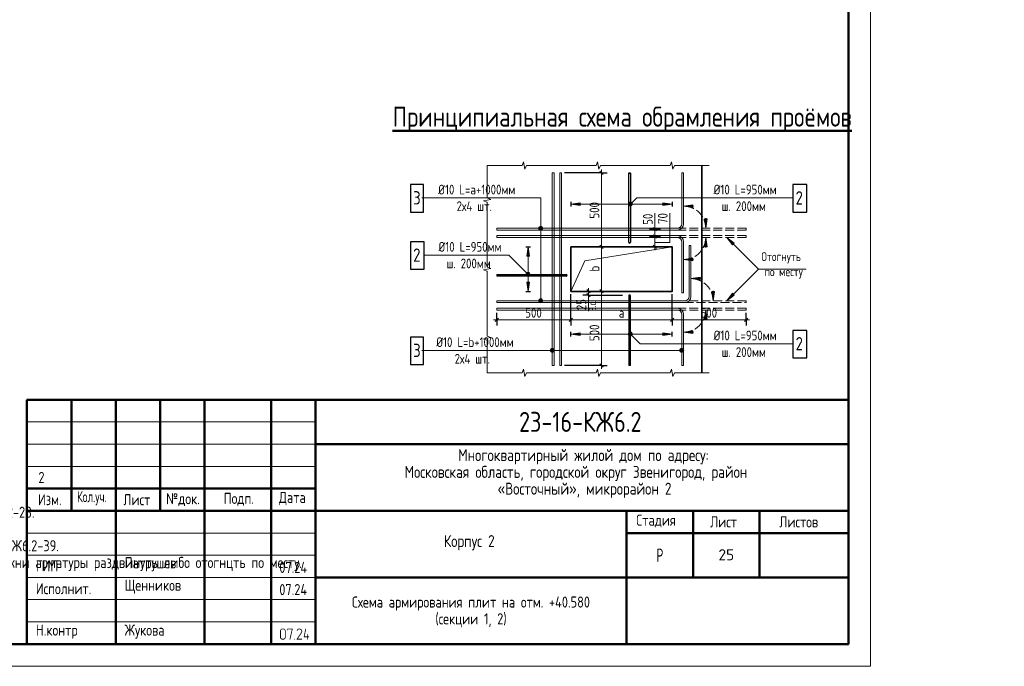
# Model space of a CAD drawing. Header units: millimetres. Extents: x 0 to 45010, y 0 to 29700.
# Tile 9 of 15: x 22837 to 45010, y 0 to 14553. Entities that reach past the tile are written whole.
import ezdxf

# ---------------------------------------------------------------- set-up
doc = ezdxf.new("R2010")
doc.units = ezdxf.units.MM
doc.linetypes.add('______2', pattern=[270, 200, -70])
for name, color, linetype, lineweight in [('Standard', 7, 'Continuous', 25), ('Арм.стержн.ниж.зоны 2й ряд', 7, '______2', 25), ('ЖБ Перекрытие средний уровень', 7, 'Continuous', 50), ('Обрамление проемов стержнями', 7, 'Continuous', 25), ('Размерная линия_ общее', 7, 'Continuous', 13), ('Текст_ общее', 7, 'Continuous', 25)]:
    doc.layers.add(name, color=color, linetype=linetype, lineweight=lineweight)
doc.layers.add('Фоновоя арматура Х1', color=7, linetype='Continuous', lineweight=18, true_color=0x656565)
doc.styles.add('GOST 2.304-81', font='txt')
doc.styles.add('ISOCPEUR', font='txt')

msp = doc.modelspace()

# ---------------------------------------------------------------- hatches: boundary and pattern name
at = {"layer": 'Standard', "linetype": 'Continuous', "lineweight": 13, "transparency": 33554687}
for points in [[(35461, 10433), (35251, 10403), (35461, 10373)], [(36623, 10371), (36560, 10435), (36548, 10414)], [(36635, 10391), (36580, 10446), (36560, 10435)], [(36635, 10391), (36560, 10435), (36623, 10371)], [(36635, 10414), (36603, 10446), (36580, 10446)], [(36635, 10414), (36580, 10446), (36635, 10391)], [(36603, 10446), (36635, 10414), (36623, 10435)], [(36623, 10371), (36548, 10414), (36603, 10359)], [(36603, 10359), (36548, 10414), (36548, 10391)], [(36603, 10359), (36548, 10391), (36580, 10359)], [(36580, 10359), (36548, 10391), (36560, 10371)], [(37996, 10389), (37786, 10359), (37996, 10329)], [(38316, 9443), (38286, 9653), (38256, 9443)], [(38929, 9525), (38759, 9653), (38886, 9483)], [(34244, 8831), (34276, 8863), (34255, 8851)], [(34276, 8863), (34244, 8831), (34244, 8808)], [(34276, 8863), (34244, 8808), (34299, 8863)], [(34299, 8863), (34244, 8808), (34255, 8787)], [(34299, 8863), (34255, 8787), (34319, 8851)], [(34319, 8851), (34255, 8787), (34276, 8776)], [(34257, 8649), (34287, 8439), (34317, 8649)], [(34319, 8851), (34276, 8776), (34330, 8831)], [(34330, 8831), (34276, 8776), (34299, 8776)], [(34330, 8831), (34299, 8776), (34330, 8808)], [(34330, 8808), (34299, 8776), (34319, 8787)], [(38162, 8756), (37952, 8726), (38162, 8696)], [(38886, 8396), (38759, 8226), (38929, 8353)], [(38316, 7809), (38286, 8019), (38256, 7809)], [(35461, 7506), (35251, 7476), (35461, 7446)], [(36560, 7444), (36603, 7519), (36548, 7464)], [(36548, 7464), (36603, 7519), (36580, 7519)], [(36548, 7464), (36580, 7519), (36548, 7487)], [(36548, 7487), (36580, 7519), (36560, 7508)], [(36560, 7444), (36623, 7508), (36603, 7519)], [(36580, 7433), (36623, 7508), (36560, 7444)], [(36580, 7433), (36635, 7487), (36623, 7508)], [(36603, 7433), (36635, 7487), (36580, 7433)], [(36603, 7433), (36635, 7464), (36635, 7487)], [(36635, 7464), (36603, 7433), (36623, 7444)]]:
    msp.add_hatch(color=7, dxfattribs=at).paths.add_polyline_path(points)
for points in [[(37322, 10433), (37532, 10403), (37322, 10373)], [(38316, 10069), (38286, 9859), (38256, 10069)], [(34257, 9229), (34287, 9439), (34317, 9229)], [(37996, 9123), (37786, 9153), (37996, 9183)], [(38482, 8436), (38452, 8226), (38422, 8436)], [(37996, 7489), (37786, 7519), (37996, 7549)], [(37322, 7506), (37532, 7476), (37322, 7446)]]:
    msp.add_hatch(color=7, dxfattribs=at).paths.add_polyline_path(points, flags=16)
at = {"layer": 'Standard', "linetype": 'Continuous', "lineweight": 25, "transparency": 33554687}
h = msp.add_hatch(color=7, dxfattribs=at)
h.paths.add_polyline_path([(28825, 655), (28825, 652), (28825, 649), (28825, 647), (28824, 644), (28824, 641), (28823, 639), (28822, 637), (28821, 634), (28820, 632), (28819, 630), (28818, 627), (28816, 625), (28815, 623), (28813, 621), (28812, 619), (28810, 617), (28808, 615), (28806, 613), (28804, 612), (28801, 610), (28799, 609), (28797, 607), (28795, 606), (28792, 605), (28790, 604), (28788, 603), (28785, 603), (28782, 602), (28780, 602), (28777, 602), (28775, 601), (28772, 601), (28754, 601), (28751, 601), (28749, 602), (28746, 602), (28744, 602), (28742, 603), (28739, 603), (28737, 604), (28735, 605), (28732, 606), (28730, 607), (28728, 609), (28726, 610), (28723, 611), (28721, 613), (28719, 615), (28717, 617), (28715, 619), (28713, 621), (28711, 623), (28710, 625), (28708, 627), (28707, 629), (28706, 632), (28705, 634), (28704, 636), (28703, 639), (28702, 641), (28702, 644), (28701, 646), (28701, 649), (28701, 652), (28701, 655), (28701, 797), (28701, 799), (28701, 802), (28701, 804), (28702, 807), (28702, 809), (28703, 812), (28704, 814), (28705, 817), (28706, 819), (28707, 821), (28708, 823), (28709, 826), (28711, 828), (28713, 830), (28714, 832), (28716, 834), (28718, 836), (28720, 838), (28722, 839), (28724, 841), (28727, 842), (28729, 844), (28731, 845), (28733, 846), (28736, 847), (28738, 848), (28741, 848), (28743, 849), (28746, 849), (28749, 850), (28751, 850), (28754, 850), (28772, 850), (28775, 850), (28777, 850), (28780, 849), (28782, 849), (28785, 849), (28787, 848), (28790, 847), (28792, 846), (28794, 845), (28797, 844), (28799, 843), (28801, 841), (28803, 840), (28805, 838), (28807, 836), (28809, 834), (28811, 832), (28813, 830), (28815, 828), (28816, 826), (28818, 824), (28819, 822), (28820, 820), (28821, 817), (28822, 815), (28823, 812), (28824, 810), (28824, 807), (28825, 805), (28825, 802), (28825, 799), (28825, 797)], flags=16)
h.paths.add_polyline_path([(28808, 655), (28808, 797), (28808, 800), (28807, 804), (28806, 807), (28805, 810), (28804, 813), (28802, 816), (28800, 819), (28797, 822), (28794, 824), (28792, 826), (28789, 828), (28785, 830), (28782, 831), (28779, 832), (28775, 832), (28772, 832), (28754, 832), (28750, 832), (28747, 832), (28744, 831), (28740, 830), (28737, 828), (28734, 826), (28731, 824), (28729, 822), (28726, 819), (28724, 816), (28722, 814), (28721, 810), (28720, 807), (28719, 804), (28718, 800), (28718, 797), (28718, 655), (28718, 651), (28719, 648), (28720, 644), (28721, 641), (28723, 638), (28725, 635), (28727, 632), (28729, 630), (28732, 627), (28735, 625), (28738, 623), (28741, 622), (28744, 620), (28747, 620), (28751, 619), (28754, 619), (28772, 619), (28775, 619), (28779, 620), (28782, 620), (28785, 621), (28788, 623), (28791, 625), (28794, 627), (28797, 629), (28800, 632), (28802, 634), (28804, 637), (28805, 641), (28806, 644), (28807, 647), (28808, 651)])
for points in [[(28985, 839), (28932, 608), (28931, 607), (28931, 606), (28930, 605), (28928, 603), (28923, 601), (28921, 601), (28920, 602), (28918, 602), (28917, 603), (28916, 604), (28915, 605), (28915, 605), (28915, 606), (28914, 607), (28914, 608), (28914, 609), (28914, 610), (28914, 612), (28965, 832), (28878, 832), (28878, 815), (28878, 814), (28878, 813), (28878, 812), (28878, 811), (28877, 810), (28877, 809), (28876, 809), (28876, 808), (28875, 807), (28873, 806), (28871, 806), (28869, 806), (28869, 806), (28868, 806), (28868, 806), (28867, 806), (28866, 807), (28865, 807), (28864, 807), (28863, 808), (28863, 808), (28862, 809), (28862, 810), (28861, 811), (28861, 812), (28861, 813), (28861, 814), (28861, 815), (28861, 841), (28861, 842), (28861, 843), (28861, 844), (28861, 845), (28861, 846), (28862, 846), (28862, 847), (28863, 848), (28863, 848), (28864, 849), (28865, 849), (28866, 849), (28866, 850), (28867, 850), (28868, 850), (28870, 850), (28976, 850), (28978, 850), (28980, 849), (28982, 849), (28983, 848), (28984, 847), (28985, 845), (28985, 844), (28985, 842)], [(29189, 601), (29083, 601), (29081, 601), (29080, 602), (29078, 603), (29076, 604), (29075, 606), (29075, 607), (29074, 609), (29074, 611), (29074, 612), (29074, 613), (29075, 614), (29075, 615), (29173, 763), (29177, 770), (29179, 776), (29180, 779), (29181, 782), (29181, 786), (29181, 789), (29181, 791), (29181, 793), (29181, 795), (29180, 798), (29180, 800), (29179, 802), (29179, 804), (29178, 805), (29177, 807), (29176, 809), (29175, 811), (29173, 813), (29172, 814), (29170, 816), (29169, 818), (29167, 819), (29165, 821), (29163, 822), (29162, 823), (29160, 824), (29158, 826), (29156, 827), (29154, 828), (29152, 828), (29150, 829), (29147, 830), (29145, 831), (29143, 831), (29141, 831), (29139, 832), (29136, 832), (29134, 832), (29131, 832), (29128, 831), (29125, 831), (29122, 830), (29119, 829), (29117, 828), (29114, 827), (29111, 825), (29109, 823), (29106, 821), (29104, 819), (29102, 816), (29099, 813), (29098, 809), (29096, 806), (29094, 802), (29094, 800), (29093, 799), (29092, 798), (29091, 798), (29090, 797), (29089, 797), (29088, 796), (29086, 796), (29084, 796), (29083, 797), (29081, 797), (29080, 798), (29079, 799), (29078, 800), (29078, 800), (29078, 801), (29077, 802), (29077, 803), (29077, 804), (29077, 805), (29077, 808), (29078, 811), (29079, 813), (29080, 816), (29082, 818), (29083, 820), (29084, 823), (29085, 825), (29087, 827), (29088, 829), (29090, 831), (29092, 832), (29093, 834), (29095, 836), (29097, 837), (29099, 839), (29101, 840), (29104, 843), (29108, 844), (29112, 846), (29116, 848), (29120, 849), (29124, 849), (29129, 850), (29133, 850), (29136, 850), (29139, 850), (29143, 849), (29146, 849), (29149, 848), (29151, 848), (29154, 847), (29157, 846), (29160, 845), (29163, 843), (29166, 842), (29168, 840), (29171, 839), (29174, 837), (29176, 835), (29179, 833), (29181, 830), (29184, 828), (29186, 825), (29188, 823), (29190, 820), (29191, 818), (29193, 815), (29194, 812), (29196, 810), (29197, 807), (29198, 804), (29198, 801), (29199, 798), (29199, 795), (29200, 792), (29200, 789), (29200, 784), (29199, 780), (29198, 776), (29197, 772), (29196, 770), (29195, 767), (29195, 765), (29193, 763), (29192, 760), (29191, 758), (29189, 755), (29188, 753), (29099, 619), (29189, 619), (29191, 619), (29192, 618), (29194, 618), (29195, 616), (29196, 615), (29197, 613), (29198, 612), (29198, 610), (29198, 609), (29197, 607), (29197, 606), (29195, 604), (29195, 603), (29194, 603), (29194, 602), (29193, 602), (29192, 602), (29191, 601), (29190, 601)], [(29322, 672), (29349, 672), (29351, 672), (29352, 672), (29354, 671), (29355, 670), (29357, 668), (29357, 667), (29358, 665), (29358, 663), (29358, 662), (29358, 660), (29357, 659), (29356, 657), (29355, 657), (29355, 656), (29354, 656), (29353, 655), (29352, 655), (29351, 655), (29350, 655), (29349, 655), (29322, 655), (29322, 610), (29322, 609), (29322, 608), (29322, 607), (29322, 606), (29321, 605), (29321, 605), (29321, 604), (29320, 603), (29319, 602), (29317, 602), (29316, 601), (29314, 601), (29313, 601), (29312, 601), (29312, 601), (29311, 602), (29310, 602), (29309, 602), (29308, 603), (29307, 603), (29307, 604), (29306, 605), (29306, 605), (29305, 606), (29305, 607), (29305, 608), (29305, 609), (29305, 610), (29305, 655), (29243, 655), (29241, 655), (29239, 655), (29237, 656), (29236, 657), (29235, 658), (29234, 660), (29234, 661), (29234, 663), (29234, 665), (29269, 843), (29270, 845), (29270, 846), (29271, 847), (29272, 848), (29278, 850), (29280, 850), (29281, 849), (29283, 849), (29284, 848), (29285, 847), (29285, 846), (29286, 846), (29286, 845), (29287, 844), (29287, 843), (29287, 842), (29287, 841), (29287, 839), (29253, 672), (29305, 672), (29305, 717), (29305, 718), (29305, 720), (29306, 721), (29307, 723), (29308, 724), (29309, 724), (29310, 725), (29310, 725), (29311, 725), (29312, 726), (29313, 726), (29314, 726), (29315, 726), (29317, 725), (29318, 725), (29320, 723), (29320, 723), (29321, 722), (29321, 721), (29322, 721), (29322, 720), (29322, 719), (29322, 718), (29322, 717)], [(29029, 619), (29031, 619), (29033, 618), (29034, 618), (29035, 616), (29037, 615), (29037, 613), (29038, 612), (29038, 610), (29038, 609), (29038, 607), (29037, 606), (29036, 604), (29035, 603), (29035, 603), (29034, 602), (29033, 602), (29032, 602), (29031, 601), (29030, 601), (29029, 601), (29027, 601), (29026, 602), (29024, 603), (29023, 604), (29022, 605), (29021, 607), (29020, 608), (29020, 610), (29020, 611), (29021, 613), (29022, 614), (29023, 616), (29023, 616), (29024, 617), (29024, 618), (29025, 618), (29026, 619), (29027, 619), (29028, 619)]]:
    msp.add_hatch(color=7, dxfattribs=at).paths.add_polyline_path(points, flags=16)
at = {"layer": 'Текст_ общее', "linetype": 'Continuous', "lineweight": 13, "transparency": 33554687}
for points in [[(34527, 9859), (34617, 9859), (34610, 9882)], [(34527, 9859), (34610, 9882), (34533, 9882)], [(34533, 9837), (34617, 9859), (34527, 9859)], [(34533, 9882), (34610, 9882), (34594, 9898)], [(34533, 9882), (34594, 9898), (34549, 9898)], [(34533, 9837), (34610, 9837), (34617, 9859)], [(34549, 9821), (34610, 9837), (34533, 9837)], [(34549, 9898), (34594, 9898), (34572, 9904)], [(34549, 9821), (34594, 9821), (34610, 9837)], [(34594, 9821), (34549, 9821), (34572, 9814)], [(34527, 8226), (34617, 8226), (34610, 8248)], [(34527, 8226), (34610, 8248), (34533, 8248)], [(34533, 8203), (34617, 8226), (34527, 8226)], [(34533, 8248), (34610, 8248), (34594, 8265)], [(34533, 8248), (34594, 8265), (34549, 8265)], [(34533, 8203), (34610, 8203), (34617, 8226)], [(34549, 8265), (34594, 8265), (34572, 8271)], [(34549, 8187), (34610, 8203), (34533, 8203)], [(34549, 8187), (34594, 8187), (34610, 8203)], [(34594, 8187), (34549, 8187), (34572, 8181)], [(34792, 7087), (34792, 7132), (34786, 7110)], [(34808, 7071), (34808, 7149), (34792, 7132)], [(34808, 7071), (34792, 7132), (34792, 7087)], [(34831, 7065), (34831, 7155), (34808, 7149)], [(34831, 7065), (34808, 7149), (34808, 7071)], [(34853, 7071), (34853, 7149), (34831, 7155)], [(34853, 7071), (34831, 7155), (34831, 7065)], [(34869, 7087), (34869, 7132), (34853, 7149)], [(34869, 7087), (34853, 7149), (34853, 7071)], [(34869, 7132), (34869, 7087), (34876, 7110)], [(37707, 7087), (37707, 7132), (37701, 7110)], [(37723, 7071), (37723, 7149), (37707, 7132)], [(37723, 7071), (37707, 7132), (37707, 7087)], [(37746, 7065), (37746, 7155), (37723, 7149)], [(37746, 7065), (37723, 7149), (37723, 7071)], [(37768, 7071), (37768, 7149), (37746, 7155)], [(37768, 7071), (37746, 7155), (37746, 7065)], [(37784, 7087), (37784, 7132), (37768, 7149)], [(37784, 7087), (37768, 7149), (37768, 7071)], [(37784, 7132), (37784, 7087), (37791, 7110)]]:
    msp.add_hatch(color=7, dxfattribs=at).paths.add_polyline_path(points)

# ---------------------------------------------------------------- linework, layer by layer
at = {"layer": 'Standard', "color": 7, "linetype": 'Continuous', "lineweight": 13, "transparency": 33554687}
for p, q in [((34182, 11356), (34149, 11273)), ((34216, 11189), (34182, 11356)), ((35849, 11356), (35816, 11273)), ((35882, 11189), (35849, 11356)), ((37516, 11356), (37482, 11273)), ((37549, 11189), (37516, 11356)), ((34149, 11273), (33366, 11273)), ((33366, 11273), (33366, 10542)), ((33366, 11273), (33366, 11273)), ((34249, 11273), (34216, 11189)), ((35032, 11273), (34249, 11273)), ((35816, 11273), (35032, 11273)), ((35916, 11273), (35882, 11189)), ((36699, 11273), (35916, 11273)), ((37482, 11273), (36699, 11273)), ((37582, 11273), (37549, 11189)), ((38366, 11273), (37582, 11273)), ((33449, 10510), (33282, 10479)), ((33282, 10479), (33366, 10448)), ((33366, 10542), (33449, 10510)), ((33366, 10448), (33366, 9717)), ((36560, 10435), (36560, 10435)), ((36623, 10435), (36623, 10435)), ((36560, 10371), (36560, 10371)), ((36623, 10371), (36623, 10371)), ((37143, 9839), (37143, 10199)), ((33366, 9717), (33366, 8986)), ((38759, 9653), (38759, 9653)), ((38759, 9653), (38759, 9653)), ((38759, 9653), (38759, 9653)), ((38759, 9653), (38886, 9483)), ((38929, 9525), (38759, 9653)), ((38886, 9483), (38929, 9525)), ((38907, 9504), (38918, 9494)), ((33449, 8955), (33282, 8924)), ((33282, 8924), (33366, 8893)), ((33366, 8986), (33449, 8955)), ((33366, 8893), (33366, 8162)), ((34255, 8851), (34255, 8851)), ((34255, 8787), (34255, 8787)), ((34319, 8851), (34319, 8851)), ((34319, 8787), (34319, 8787)), ((35645, 8346), (35645, 7993)), ((38886, 8396), (38759, 8226)), ((38759, 8226), (38929, 8353)), ((38759, 8226), (38759, 8226)), ((38759, 8226), (38759, 8226)), ((38759, 8226), (38759, 8226)), ((38929, 8353), (38886, 8396)), ((38907, 8374), (38918, 8385)), ((33366, 8162), (33366, 7430)), ((33449, 7399), (33282, 7368)), ((33282, 7368), (33366, 7337)), ((33366, 7430), (33449, 7399)), ((33366, 7337), (33366, 6606)), ((36560, 7508), (36560, 7508)), ((36560, 7444), (36560, 7444)), ((36623, 7508), (36623, 7508)), ((36623, 7444), (36623, 7444)), ((34149, 6606), (34182, 6689)), ((34182, 6689), (34216, 6523)), ((35816, 6606), (35849, 6689)), ((35849, 6689), (35882, 6523)), ((37482, 6606), (37516, 6689)), ((37516, 6689), (37549, 6523)), ((33366, 6606), (33366, 6606)), ((33366, 6606), (34149, 6606)), ((33366, 6606), (33366, 6606)), ((34216, 6523), (34249, 6606)), ((34249, 6606), (35032, 6606)), ((35032, 6606), (35816, 6606)), ((35882, 6523), (35916, 6606)), ((35916, 6606), (36699, 6606)), ((36699, 6606), (37482, 6606)), ((37549, 6523), (37582, 6606)), ((37582, 6606), (38366, 6606)), ((38366, 6606), (38366, 6606)), ((23000, 5500), (29500, 5500)), ((23000, 5000), (29500, 5000)), ((23000, 4500), (29500, 4500)), ((23000, 3000), (29500, 3000)), ((23000, 2500), (29500, 2500)), ((23000, 2500), (29500, 2500)), ((23000, 2000), (29500, 2000)), ((23000, 2000), (29500, 2000)), ((23000, 1500), (29500, 1500)), ((23000, 1000), (29500, 1000))]:
    msp.add_line(p, q, dxfattribs=at)
at = {"layer": 'Standard', "color": 251, "linetype": 'Continuous', "lineweight": 13, "true_color": 0x494949, "transparency": 33554687}
for p, q in [((35461, 10433), (35251, 10403)), ((35461, 10373), (35461, 10433)), ((37322, 10373), (37322, 10433)), ((37322, 10433), (37532, 10403)), ((37532, 10403), (35251, 10403)), ((35251, 10403), (35251, 10403)), ((35251, 10403), (35251, 10403)), ((35251, 10403), (35251, 10403)), ((35251, 10403), (35461, 10373)), ((35461, 10403), (35476, 10403)), ((37322, 10403), (37307, 10403)), ((37532, 10403), (37322, 10373)), ((37532, 10403), (37532, 10403)), ((37532, 10403), (37532, 10403)), ((37532, 10403), (37532, 10403)), ((37996, 10389), (37786, 10359)), ((37786, 10359), (37786, 10359)), ((37786, 10359), (37786, 10359)), ((37786, 10359), (37786, 10359)), ((37786, 10359), (37996, 10329)), ((37996, 10329), (37996, 10389)), ((37996, 10359), (38011, 10359)), ((38286, 9859), (38256, 10069)), ((38256, 10069), (38316, 10069)), ((38286, 10069), (38286, 10084)), ((38316, 10069), (38286, 9859)), ((38286, 9859), (38286, 9859)), ((38286, 9859), (38286, 9859)), ((38286, 9859), (38286, 9859)), ((38286, 9653), (38256, 9443)), ((38286, 9653), (38286, 9653)), ((38286, 9653), (38286, 9653)), ((38286, 9653), (38286, 9653)), ((38316, 9443), (38286, 9653)), ((34257, 9229), (34287, 9439)), ((34287, 9439), (34287, 8439)), ((34287, 9439), (34287, 9439)), ((34287, 9439), (34287, 9439)), ((34287, 9439), (34287, 9439)), ((34287, 9439), (34317, 9229)), ((38256, 9443), (38316, 9443)), ((38286, 9443), (38286, 9428)), ((34317, 9229), (34257, 9229)), ((34287, 9229), (34287, 9214)), ((37786, 9153), (37996, 9183)), ((37786, 9153), (37786, 9153)), ((37786, 9153), (37786, 9153)), ((37786, 9153), (37786, 9153)), ((37996, 9123), (37786, 9153)), ((37996, 9183), (37996, 9123)), ((37996, 9153), (38011, 9153)), ((34317, 8649), (34257, 8649)), ((34257, 8649), (34287, 8439)), ((34287, 8649), (34287, 8664)), ((34287, 8439), (34317, 8649)), ((38162, 8756), (37952, 8726)), ((37952, 8726), (37952, 8726)), ((37952, 8726), (37952, 8726)), ((37952, 8726), (37952, 8726)), ((37952, 8726), (38162, 8696)), ((38162, 8696), (38162, 8756)), ((38162, 8726), (38177, 8726)), ((34287, 8439), (34287, 8439)), ((34287, 8439), (34287, 8439)), ((34287, 8439), (34287, 8439)), ((38452, 8226), (38422, 8436)), ((38422, 8436), (38482, 8436)), ((38452, 8436), (38452, 8451)), ((38482, 8436), (38452, 8226)), ((38452, 8226), (38452, 8226)), ((38452, 8226), (38452, 8226)), ((38452, 8226), (38452, 8226)), ((38286, 8019), (38256, 7809)), ((38286, 8019), (38286, 8019)), ((38286, 8019), (38286, 8019)), ((38286, 8019), (38286, 8019)), ((38316, 7809), (38286, 8019)), ((38256, 7809), (38316, 7809)), ((38286, 7809), (38286, 7794)), ((37786, 7519), (37996, 7549)), ((37996, 7549), (37996, 7489)), ((35461, 7506), (35251, 7476)), ((37532, 7476), (35251, 7476)), ((35251, 7476), (35251, 7476)), ((35251, 7476), (35251, 7476)), ((35251, 7476), (35251, 7476)), ((35251, 7476), (35461, 7446)), ((35461, 7446), (35461, 7506)), ((35461, 7476), (35476, 7476)), ((37322, 7476), (37307, 7476)), ((37322, 7446), (37322, 7506)), ((37322, 7506), (37532, 7476)), ((37532, 7476), (37322, 7446)), ((37532, 7476), (37532, 7476)), ((37532, 7476), (37532, 7476)), ((37532, 7476), (37532, 7476)), ((37786, 7519), (37786, 7519)), ((37786, 7519), (37786, 7519)), ((37786, 7519), (37786, 7519)), ((37996, 7489), (37786, 7519)), ((37996, 7519), (38011, 7519))]:
    msp.add_line(p, q, dxfattribs=at)
at = {"layer": 'Standard', "color": 7, "linetype": '______2', "lineweight": 13, "transparency": 33554687}
for p, q in [((39199, 9859), (37646, 9859)), ((37646, 9819), (39199, 9819)), ((39199, 9819), (39199, 9859)), ((37646, 9693), (39199, 9693)), ((39199, 9653), (37646, 9653)), ((39199, 9693), (39199, 9653)), ((39199, 8226), (37812, 8226)), ((39199, 8186), (39199, 8226)), ((37646, 8059), (39199, 8059)), ((39199, 8019), (37646, 8019)), ((37812, 8186), (39199, 8186)), ((39199, 8059), (39199, 8019))]:
    msp.add_line(p, q, dxfattribs=at)
at = {"layer": 'Standard', "color": 7, "linetype": 'Continuous', "lineweight": 50, "transparency": 33554687}
for p, q in [((23000, 500), (23000, 6000)), ((23000, 6000), (41500, 6000)), ((24000, 3500), (24000, 6000)), ((25000, 500), (25000, 6000)), ((26000, 3500), (26000, 6000)), ((27000, 500), (27000, 6000)), ((28500, 500), (28500, 6000)), ((29500, 500), (29500, 6000)), ((29500, 5000), (41500, 5000)), ((23000, 4000), (29500, 4000)), ((23000, 4000), (29500, 4000)), ((23000, 3500), (29500, 3500)), ((23000, 3500), (29500, 3500)), ((29500, 3500), (41500, 3500)), ((36500, 2000), (36500, 3500)), ((38000, 2000), (38000, 3500)), ((39500, 2000), (39500, 3500)), ((36500, 3000), (41500, 3000)), ((29500, 2000), (41500, 2000)), ((36500, 500), (36500, 2000)), ((36500, 500), (36500, 2000))]:
    msp.add_line(p, q, dxfattribs=at)
at = {"layer": 'Standard', "color": 7, "linetype": 'Continuous', "lineweight": 25, "transparency": 33554687}
for p, q in [((41500, 500), (41500, 6000)), ((23000, 500), (41500, 500)), ((23000, 500), (41500, 500)), ((23000, 500), (41500, 500))]:
    msp.add_line(p, q, dxfattribs=at)
at = {"layer": 'Standard', "color": 7, "linetype": 'Continuous', "lineweight": 13, "transparency": 33554687}
msp.add_lwpolyline([(0, 0), (42000, 0), (42000, 29700), (0, 29700), (0, 0)], close=True, dxfattribs=at)
at = {"layer": 'Standard', "color": 7, "linetype": 'Continuous', "lineweight": 50, "transparency": 33554687}
msp.add_lwpolyline([(2000, 29200), (41500, 29200), (41500, 500), (2000, 500), (2000, 29200)], close=True, dxfattribs=at)
at = {"layer": 'Standard', "color": 7, "linetype": 'Continuous', "lineweight": 13, "transparency": 33554687}
for points in [[(34871, 11106), (34871, 6773), (34831, 6773), (34831, 11106), (34871, 11106)], [(35037, 11106), (35037, 6773), (34997, 6773), (34997, 11106), (35037, 11106)], [(36591, 11099), (36551, 11099), (36551, 11106), (36591, 11106), (36591, 11099)], [(37746, 9959), (37746, 11106), (37786, 11106), (37786, 9959)], [(40236, 10543), (36732, 10543), (36591, 10403)], [(37476, 10199), (37476, 9539), (37143, 9539)], [(37646, 9859), (33584, 9859), (33584, 9819), (37646, 9819)], [(37646, 9653), (33584, 9653), (33584, 9693), (37646, 9693)], [(37746, 9553), (37746, 8406), (37786, 8406), (37786, 9553)], [(40546, 8939), (39472, 8939), (38759, 9653)], [(35251, 8439), (35564, 9126), (37532, 9439)], [(37912, 8326), (37912, 9473), (37952, 9473), (37952, 8326)], [(31961, 9255), (33851, 9255), (34287, 8819)], [(40546, 8939), (39472, 8939), (38759, 8226)], [(33591, 8819), (33591, 8779), (33584, 8779), (33584, 8819), (33591, 8819)], [(37812, 8226), (33584, 8226), (33584, 8186), (37812, 8186)], [(37646, 8019), (33584, 8019), (33584, 8059), (37646, 8059)], [(37746, 7919), (37746, 6773), (37786, 6773), (37786, 7919)], [(40236, 7260), (36807, 7260), (36591, 7476)], [(36591, 6779), (36551, 6779), (36551, 6773), (36591, 6773), (36591, 6779)]]:
    msp.add_lwpolyline(points, dxfattribs=at)
at = {"layer": 'Standard', "color": 7, "linetype": 'Continuous', "lineweight": 25, "transparency": 33554687}
for points in [[(36551, 9543), (36551, 11099), (36591, 11099), (36591, 9543)], [(35147, 8779), (33591, 8779), (33591, 8819), (35147, 8819)], [(36551, 8336), (36551, 6779), (36591, 6779), (36591, 8336)]]:
    msp.add_lwpolyline(points, dxfattribs=at)
at = {"layer": 'Standard', "color": 7, "linetype": 'Continuous', "lineweight": 13, "transparency": 33554687}
for centre in [(36591, 10403), (34287, 8819), (36591, 7476)]:
    msp.add_circle(centre, 45, dxfattribs=at)
at = {"layer": 'Standard', "color": 251, "linetype": '______2', "lineweight": 13, "true_color": 0x494949, "transparency": 33554687}
for centre, start, end in [((37786, 9859), 0, 90), ((37786, 9653), 270, 0), ((37952, 8226), 0, 90), ((37786, 8019), 270, 0)]:
    msp.add_arc(centre, 500, start, end, dxfattribs=at)
at = {"layer": 'Standard', "color": 7, "linetype": 'Continuous', "lineweight": 13, "transparency": 33554687}
for centre, radius, start, end in [((37646, 9959), 100, 270, 0), ((37646, 9959), 140, 270, 0), ((37646, 9553), 140, 0, 90), ((37646, 9553), 100, 0, 90), ((37812, 8326), 100, 270, 0), ((37812, 8326), 140, 270, 0), ((37646, 7919), 140, 0, 90), ((37646, 7919), 100, 0, 90)]:
    msp.add_arc(centre, radius, start, end, dxfattribs=at)
at = {"layer": 'Standard', "color": 7, "linetype": 'Continuous', "lineweight": 25, "transparency": 33554687}
for centre, start, end in [((36571, 9543), 180, 0), ((35147, 8799), 270, 90), ((36571, 8336), 0, 180)]:
    msp.add_arc(centre, 20, start, end, dxfattribs=at)
at = {"layer": 'Арм.стержн.ниж.зоны 2й ряд', "color": 251, "linetype": 'Continuous', "lineweight": 25, "true_color": 0x494949, "transparency": 33554687}
for p, q in [((35251, 10456), (35251, 10349)), ((37532, 10456), (37532, 10349)), ((34234, 9439), (34341, 9439)), ((34234, 8439), (34341, 8439)), ((35251, 7423), (35251, 7529)), ((37532, 7423), (37532, 7529))]:
    msp.add_line(p, q, dxfattribs=at)
at = {"layer": 'ЖБ Перекрытие средний уровень', "color": 7, "linetype": 'Continuous', "lineweight": 35, "transparency": 33554687}
msp.add_line((38199, 6606), (38199, 11273), dxfattribs=at)
msp.add_lwpolyline([(35251, 9439), (37532, 9439), (37532, 8439), (35251, 8439), (35251, 9439)], dxfattribs=at)
at = {"layer": 'Размерная линия_ общее', "color": 253, "linetype": 'Continuous', "lineweight": -3, "true_color": 0xa0a0a0, "transparency": 33554687}
for p, q in [((35940, 11106), (35104, 11106)), ((35940, 11106), (35815, 11106)), ((35940, 11106), (36065, 11106)), ((37143, 9839), (37018, 9839)), ((37143, 9839), (37268, 9839)), ((37143, 9839), (37143, 9839)), ((37143, 9673), (37018, 9673)), ((37143, 9673), (37268, 9673)), ((37143, 9673), (37149, 9673)), ((35940, 9439), (35815, 9439)), ((35940, 9439), (36065, 9439)), ((37143, 9439), (37018, 9439)), ((37143, 9439), (37268, 9439)), ((37143, 9439), (37149, 9439)), ((35940, 8439), (35317, 8439)), ((35645, 8439), (35520, 8439)), ((35645, 8439), (35578, 8439)), ((35645, 8439), (35770, 8439)), ((35940, 8439), (35815, 8439)), ((35940, 8439), (35815, 8439)), ((35940, 8439), (36065, 8439)), ((35940, 8439), (35940, 8439)), ((35940, 8439), (36065, 8439)), ((35251, 7796), (35251, 8373)), ((35251, 7796), (35251, 8373)), ((35645, 8356), (35520, 8356)), ((35645, 8356), (35770, 8356)), ((37532, 7796), (37532, 8373)), ((37532, 7796), (37532, 8373)), ((33584, 7796), (33584, 7953)), ((33584, 7796), (33584, 7921)), ((33584, 7796), (33584, 7671)), ((35251, 7796), (35251, 7921)), ((35251, 7796), (35251, 7921)), ((35251, 7796), (35251, 7671)), ((35251, 7796), (35251, 7671)), ((37532, 7796), (37532, 7921)), ((37532, 7796), (37532, 7921)), ((37532, 7796), (37532, 7671)), ((37532, 7796), (37532, 7671)), ((39199, 7796), (39199, 7953)), ((39199, 7796), (39199, 7921)), ((39199, 7796), (39199, 7671)), ((35940, 6773), (35104, 6773)), ((35940, 6773), (35815, 6773)), ((35940, 6773), (36065, 6773))]:
    msp.add_line(p, q, dxfattribs=at)
at = {"layer": 'Размерная линия_ общее', "color": 7, "linetype": 'Continuous', "lineweight": 25, "transparency": 33554687}
for p, q in [((35978, 11068), (35903, 11143)), ((37180, 9802), (37105, 9877)), ((37180, 9635), (37105, 9710)), ((35978, 9402), (35903, 9477)), ((37180, 9402), (37105, 9477)), ((35607, 8477), (35682, 8402)), ((35978, 8402), (35903, 8477)), ((35903, 8477), (35978, 8402)), ((35607, 8393), (35682, 8318)), ((33621, 7833), (33546, 7758)), ((35288, 7833), (35213, 7758)), ((35213, 7758), (35288, 7833)), ((37495, 7758), (37570, 7833)), ((37495, 7758), (37570, 7833)), ((39161, 7758), (39236, 7833)), ((35903, 6810), (35978, 6735))]:
    msp.add_line(p, q, dxfattribs=at)
at = {"layer": 'Размерная линия_ общее', "color": 7, "linetype": 'Continuous', "lineweight": 13, "transparency": 33554687}
for p, q in [((35940, 11106), (35940, 11181)), ((35940, 9439), (35940, 11106)), ((37143, 9839), (37143, 9914)), ((37143, 9439), (37143, 9673)), ((37143, 9439), (37143, 9364)), ((35645, 8439), (35645, 8514)), ((35645, 8439), (35645, 8356)), ((35940, 8439), (35940, 8514)), ((35940, 8439), (35940, 8364)), ((35645, 8356), (35645, 8281)), ((33584, 7796), (33509, 7796)), ((35251, 7796), (33584, 7796)), ((35251, 7796), (35176, 7796)), ((35251, 7796), (35326, 7796)), ((35251, 7796), (37532, 7796)), ((37532, 7796), (37457, 7796)), ((37532, 7796), (39199, 7796)), ((37532, 7796), (37607, 7796)), ((39199, 7796), (39274, 7796)), ((35940, 6773), (35940, 6698))]:
    msp.add_line(p, q, dxfattribs=at)
for points in [[(37143, 9673), (37143, 9829), (37143, 9829), (37143, 9839)], [(35940, 8439), (35940, 8908), (35940, 8908), (35940, 9439)], [(35940, 8439), (35940, 7354), (35940, 7354), (35940, 6773)]]:
    msp.add_lwpolyline(points, dxfattribs=at)
at = {"layer": 'Размерная линия_ общее', "color": 253, "linetype": 'Continuous', "lineweight": -3, "true_color": 0xa0a0a0, "transparency": 33554687}
for points in [[(35940, 9439), (35923, 9439), (35923, 9439), (35317, 9439)], [(35645, 8356), (35737, 8356), (35737, 8356), (36411, 8356)]]:
    msp.add_lwpolyline(points, dxfattribs=at)
at = {"layer": 'Текст_ общее', "color": 7, "linetype": 'Continuous', "lineweight": 13, "transparency": 33554687}
for p, q in [((34527, 9859), (34527, 9859)), ((34572, 9904), (34572, 9904)), ((34572, 9814), (34572, 9814)), ((34617, 9859), (34617, 9859)), ((34527, 8226), (34527, 8226)), ((34572, 8271), (34572, 8271)), ((34617, 8226), (34617, 8226)), ((34572, 8181), (34572, 8181)), ((34786, 7110), (34786, 7110)), ((34831, 7155), (34831, 7155)), ((34876, 7110), (34876, 7110)), ((37701, 7110), (37701, 7110)), ((37746, 7155), (37746, 7155)), ((37791, 7110), (37791, 7110)), ((34831, 7065), (34831, 7065)), ((37746, 7065), (37746, 7065))]:
    msp.add_line(p, q, dxfattribs=at)
for points in [[(34572, 9859), (34572, 10543), (31891, 10543)], [(34572, 8226), (34572, 10543), (31891, 10543)], [(34831, 7110), (34572, 7110), (31891, 7110)], [(37746, 7110), (34572, 7110), (31891, 7110)]]:
    msp.add_lwpolyline(points, dxfattribs=at)
for centre in [(34572, 9859), (34572, 8226), (34831, 7110), (37746, 7110)]:
    msp.add_circle(centre, 45, dxfattribs=at)
at = {"layer": 'Фоновоя арматура Х1', "color": 7, "linetype": 'Continuous', "lineweight": 25, "transparency": 33554687}
for points in [[(31637, 10223), (31927, 10223), (31927, 10843), (31637, 10843), (31637, 10223)], [(40250, 10223), (40560, 10223), (40560, 10843), (40250, 10843), (40250, 10223)], [(31637, 8935), (31947, 8935), (31947, 9555), (31637, 9555), (31637, 8935)], [(40250, 6940), (40560, 6940), (40560, 7560), (40250, 7560), (40250, 6940)], [(31637, 6790), (31927, 6790), (31927, 7410), (31637, 7410), (31637, 6790)]]:
    msp.add_lwpolyline(points, dxfattribs=at)

# ---------------------------------------------------------------- texts
at = {"layer": 'Standard', "color": 7, "linetype": 'Continuous', "lineweight": 25, "transparency": 33554687, "attachment_point": 7, "style": 'GOST 2.304-81'}
for s, insert, char_height, width in [('Ø10\\~L=а+1000мм', (32262, 10619), 220, 1831.8), ('Ø10\\~L=950мм', (38464, 10619), 220, 1488.04), ('2х4\\~шт.', (32676, 10245), 220, 1000.99), ('ш.\\~200мм', (38646, 10245), 220, 1125.9), ('Ø10\\~L=950мм', (32268, 9331), 220, 1488.03), ('ш.\\~200мм', (32449, 8957), 220, 1125.91), ('Ø10\\~L=950мм', (38464, 7336), 220, 1488.04), ('Ø10\\~L=b+1000мм', (32218, 7186), 220, 1831.81), ('2х4\\~шт.', (32632, 6812), 220, 1000.99), ('ш.\\~200мм', (38646, 6962), 220, 1125.9), ('Многоквартирный\\~жилой\\~дом\\~по\\~адресу:\\~', (32710, 4545), 270, 5717.08), ('Московская\\~область,\\~городской\\~округ\\~Звенигород,\\~район\\~', (31504, 4167), 270, 8136.21), ('«Восточный»,\\~микрорайон\\~2', (33597, 3789), 270, 3952.83), ('Изм.', (23248, 3625), 250, 631.15), ('\\W0.83;Кол.уч.', (24127, 3625), 250, 799.96), ('Лист', (25171, 3625), 250, 782.23), ('№док.', (26135, 3607), 250, 853.39), ('Подп.', (27431, 3614), 250, 764.53), ('Дата', (28673, 3625), 250, 782.23), ('Стадия', (36721, 3125), 250, 1031.12), ('Лист', (38384, 3125), 250, 782.23), ('Листов', (39943, 3125), 250, 1066.51), ('Корпус\\~2', (32388, 2610), 270, 1362.88), ('ГИП', (23200, 2137), 250, 586.81), ('Патрушев', (25200, 2137), 250, 1386.36), ('\\W0.77;Р', (37177, 2350), 300, 262.92), ('07.24', (28683, 2101), 250, 817.62), ('Исполнит.', (23200, 1622), 250, 1386.36), ('Щенников', (25200, 1631), 250, 1333.08), ('07.24', (28683, 1601), 250, 817.62), ('Н.контр', (23200, 622), 250, 1102.09), ('Жукова', (25200, 622), 250, 1031.11)]:
    msp.add_mtext(s, dxfattribs=dict(at, insert=insert, char_height=char_height, width=width))
at = {"layer": 'Standard', "color": 7, "linetype": 'Continuous', "lineweight": 18, "transparency": 33554687, "style": 'GOST 2.304-81'}
for s, insert, char_height, width, attachment_point in [('Отогнуть', (39539, 9066), 200, 1109.09, 7), ('по\\~месту', (39609, 8726), 200, 1038.01, 7), ('\\A1;{\\fGOST 2.304-81|i0|b0;\\H250.000000;\\W1.000000;\\C7;2}\\P', (23327, 4250), 250, 283.33, 5)]:
    msp.add_mtext(s, dxfattribs=dict(at, insert=insert, char_height=char_height, width=width, attachment_point=attachment_point))
at = {"layer": 'Standard', "color": 7, "linetype": 'Continuous', "lineweight": 50, "transparency": 33554687, "insert": (34083, 5275), "char_height": 450, "width": 3070.53, "attachment_point": 7, "style": 'GOST 2.304-81'}
msp.add_mtext('23-16-КЖ6.2', dxfattribs=at)
at = {"layer": 'Standard', "color": 7, "linetype": 'Continuous', "lineweight": 13, "transparency": 33554687, "insert": (38750, 2510), "char_height": 250, "width": 459.38, "attachment_point": 5, "style": 'ISOCPEUR'}
msp.add_mtext('\\A1;{\\fISOCPEUR|i0|b0;\\H250.000000;\\W1.000000;\\C7;25}\\P', dxfattribs=at)
at = {"layer": 'Standard', "color": 7, "linetype": 'Continuous', "lineweight": 25, "transparency": 33554687, "insert": (33000, 1571), "char_height": 250, "width": 6741.88, "attachment_point": 2, "line_spacing_factor": 0.903614}
msp.add_mtext('\\A1;{\\fGOST 2.304-81|i0|b0;\\H250.000000;\\W1.000000;\\C7;Схема армирования плит на отм. +40.580 }\\P{\\fGOST 2.304-81|i0|b0;\\H250.000000;\\W1.000000;\\C7;(секции 1, 2)}\\P', dxfattribs=at)
at = {"layer": 'Обрамление проемов стержнями', "color": 7, "linetype": 'Continuous', "lineweight": 13, "transparency": 33554687, "insert": (12500, 3592), "char_height": 250, "width": 20566.88, "attachment_point": 1, "line_spacing_factor": 0.903614}
msp.add_mtext('\\A1;{\\fGOST 2.304-81|i0|b0;\\H250.000000;\\W1.000000;\\C7;1. Общие указания см. листы КЖ6.2-1. Ведомость расхода стали см. лист КЖ6.2-28.}\\P{\\fGOST 2.304-81|i0|b0;\\H250.000000;\\W1.000000;\\C7;2. Спецификацию элементов, ведомость деталей см. листы КЖ6.2-28.}\\P{\\fGOST 2.304-81|i0|b0;\\H250.000000;\\W1.000000;\\C7;3. Сечения по плите перекрытия см. лист КЖ6.2-39. Детали плана см. лист КЖ6.2-39.}\\P{\\fGOST 2.304-81|i0|b0;\\H250.000000;\\W1.000000;\\C7;4. В местах попадания отверстий в зону дополнительного армирования, стержни арматуры раздвинуть либо отогнцть по месту.}\\P', dxfattribs=at)
at = {"layer": 'Размерная линия_ общее', "color": 7, "linetype": 'Continuous', "lineweight": 25, "transparency": 33554687, "char_height": 220, "attachment_point": 7, "rotation": 90, "style": 'GOST 2.304-81'}
for s, insert, width in [('500', (35890, 10077), 516.39), ('50', (37093, 9937), 375.73), ('70', (37428, 9955), 391.32), ('b', (35890, 8885), 235.08), ('25', (35595, 8015), 375.73), ('500', (35890, 7320), 516.39)]:
    msp.add_mtext(s, dxfattribs=dict(at, insert=insert, width=width))
at = {"layer": 'Размерная линия_ общее', "color": 7, "linetype": 'Continuous', "lineweight": 18, "transparency": 33554687, "insert": (35818, 7993), "char_height": 180, "width": 364.96, "attachment_point": 7, "rotation": 90, "style": 'GOST 2.304-81'}
msp.add_mtext('з.с.', dxfattribs=at)
at = {"layer": 'Размерная линия_ общее', "color": 7, "linetype": 'Continuous', "lineweight": 25, "transparency": 33554687, "char_height": 220, "attachment_point": 7, "style": 'GOST 2.304-81'}
for s, insert, width in [('500', (34222, 7846), 516.4), ('а', (36329, 7846), 235.09), ('500', (38170, 7846), 516.4)]:
    msp.add_mtext(s, dxfattribs=dict(at, insert=insert, width=width))
at = {"layer": 'Текст_ общее', "color": 7, "linetype": 'Continuous', "lineweight": 50, "transparency": 33554687, "insert": (31236, 12023), "char_height": 450, "width": 10170.27, "attachment_point": 7, "style": 'GOST 2.304-81'}
msp.add_mtext('{\\LПринципиальная\\~схема\\~обрамления\\~проёмов}', dxfattribs=at)
at = {"layer": 'Фоновоя арматура Х1', "color": 7, "linetype": 'Continuous', "lineweight": 25, "transparency": 33554687, "char_height": 300, "attachment_point": 7, "style": 'GOST 2.304-81'}
for s, insert, width in [('3', (31697, 10393), 320.56), ('2', (40310, 10393), 341.8), ('2', (31697, 9105), 341.8), ('3', (31697, 6960), 320.56), ('2', (40310, 7110), 341.8)]:
    msp.add_mtext(s, dxfattribs=dict(at, insert=insert, width=width))

doc.saveas('drawing.dxf')
